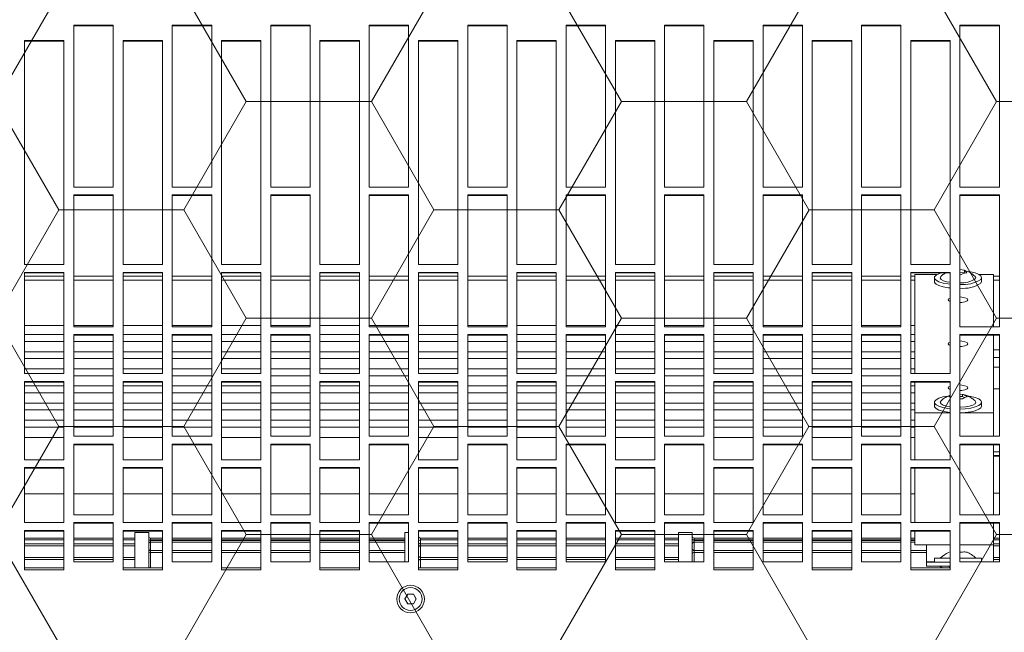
# Model space of a CAD drawing. Header units: millimetres. Extents: x 7483 to 13091, y 8111 to 13871.
# Tile 231 of 256: x 10522 to 10547, y 9270 to 9285. Entities that reach past the tile are written whole.
import ezdxf

# ---------------------------------------------------------------- set-up
doc = ezdxf.new("R2010")
doc.units = ezdxf.units.MM
doc.layers.add('_A_WYCIERACZKA', color=7, linetype='Continuous', lineweight=5, true_color=0xa5a5a5)
doc.layers.add('wymiary', color=7, linetype='Continuous', lineweight=5, true_color=0xb2b2b2)
doc.layers.add('_A_ŚLUSARKA WYPEŁNIENIE', color=7, linetype='Continuous', true_color=0x4c4a44)

# ---------------------------------------------------------------- blocks, each defined once
blk = doc.blocks.new('fgdgdgdfg')
at = {"layer": '_A_ŚLUSARKA WYPEŁNIENIE', "lineweight": 9}
h = blk.add_hatch(dxfattribs=at)
h.set_pattern_fill('HONEY', color=0, angle=180)
h.set_pattern_definition([(180, (56132.2607, -3400.6895), (-4.7625, 2.74963064), [3.175, -6.35]), (60, (56132.2607, -3400.6895), (4.76249999, 2.74963066), [3.175, -6.35]), (120, (56132.2607, -3400.6895), (-1e-08, 5.49926131), [-6.35, 3.175])])
h.paths.add_polyline_path([(5818.229, 11642.933), (5818.229, 11484.933), (6001.229, 11484.933), (6001.229, 11642.933)])
blk = doc.blocks.new('A$C68926FC6')
at = {"color": 7, "linetype": 'Continuous'}
for p, q in [((-24.51, -206.59), (-24.51, -206.61)), ((-21.73, -205.39), (-22.45, -206.64)), ((-22.45, -206.59), (-21.73, -207.84)), ((-22.45, -206.64), (-21.73, -207.88)), ((-19.56, -206.64), (-20.28, -205.39)), ((-20.28, -207.84), (-19.56, -206.59)), ((-20.28, -207.88), (-19.56, -206.64)), ((-17.51, -206.61), (-17.51, -206.59)), ((-21.73, -207.88), (-21.73, -207.84)), ((-21.73, -207.84), (-20.28, -207.84)), ((-20.28, -207.88), (-20.28, -207.84)), ((-148.01, -214.02), (-158.01, -214.02)), ((-158.01, -214.02), (-158.01, -224.03)), ((-148.01, -214.5), (-158.01, -214.5)), ((-157.99, -214.5), (-157.7, -215)), ((-155.39, -215), (-155.96, -214.5)), ((-148.01, -224.03), (-148.01, -214.02)), ((-123.01, -214.02), (-133.01, -214.02)), ((-133.01, -214.02), (-133.01, -224.03)), ((-123.01, -214.5), (-133.01, -214.5)), ((-123.01, -224.03), (-123.01, -214.02)), ((-98.01, -214.02), (-108.01, -214.02)), ((-108.01, -214.02), (-108.01, -224.03)), ((-98.01, -214.5), (-108.01, -214.5)), ((-98.01, -224.03), (-98.01, -214.02)), ((-73.01, -214.02), (-83.01, -214.02)), ((-83.01, -214.02), (-83.01, -224.03)), ((-73.01, -214.5), (-83.01, -214.5)), ((-73.01, -224.03), (-73.01, -214.02)), ((-48.01, -214.02), (-58.01, -214.02)), ((-58.01, -214.02), (-58.01, -224.03)), ((-48.01, -214.5), (-58.01, -214.5)), ((-48.01, -224.03), (-48.01, -214.02)), ((-23.01, -214.02), (-33.01, -214.02)), ((-33.01, -214.02), (-33.01, -224.03)), ((-23.01, -214.5), (-33.01, -214.5)), ((-23.01, -224.03), (-23.01, -214.02)), ((1.99, -214.02), (-8.01, -214.02)), ((-8.01, -214.02), (-8.01, -224.03)), ((1.99, -214.5), (-8.01, -214.5)), ((1.99, -224.03), (1.99, -214.02)), ((26.99, -214.02), (16.99, -214.02)), ((16.99, -214.02), (16.99, -224.03)), ((26.99, -214.5), (16.99, -214.5)), ((26.99, -224.03), (26.99, -214.02)), ((51.99, -214.02), (41.99, -214.02)), ((41.99, -214.02), (41.99, -224.03)), ((51.99, -214.5), (41.99, -214.5)), ((45.49, -223.5), (45.49, -214.5)), ((48.99, -223.5), (48.99, -214.5)), ((51.99, -224.03), (51.99, -214.02)), ((76.99, -214.02), (66.99, -214.02)), ((66.99, -214.02), (66.99, -224.03)), ((76.99, -214.5), (66.99, -214.5)), ((76.99, -224.03), (76.99, -214.02)), ((-170.51, -216.03), (-170.51, -226.03)), ((-160.51, -216.03), (-170.51, -216.03)), ((-170.51, -217.17), (-169.01, -217.17)), ((-169.01, -220.41), (-169.01, -216.06)), ((-166.01, -216.03), (-166.01, -217)), ((-162.3, -217), (-166.01, -217)), ((-160.51, -217), (-162.3, -217)), ((-160.51, -226.03), (-160.51, -216.03)), ((-158.01, -215), (-152.01, -215)), ((-158.01, -216), (-152.01, -216)), ((-154.01, -217), (-158.01, -217)), ((-154.01, -217), (-154.01, -216)), ((-152.01, -215), (-152.01, -216)), ((-152.01, -216.06), (-152.01, -216)), ((-152.01, -220.41), (-152.01, -216.06)), ((-145.51, -216.03), (-145.51, -226.03)), ((-135.51, -216.03), (-145.51, -216.03)), ((-135.51, -226.03), (-135.51, -216.03)), ((-120.51, -216.03), (-120.51, -226.03)), ((-110.51, -216.03), (-120.51, -216.03)), ((-110.51, -226.03), (-110.51, -216.03)), ((-95.51, -216.03), (-95.51, -226.03)), ((-85.51, -216.03), (-95.51, -216.03)), ((-92.51, -223.5), (-92.51, -216.03)), ((-89.01, -223.5), (-89.01, -216.03)), ((-89.01, -217.17), (-85.51, -217.17)), ((-85.51, -226.03), (-85.51, -216.03)), ((-83.01, -217.17), (-73.01, -217.17)), ((-70.51, -216.03), (-70.51, -226.03)), ((-60.51, -216.03), (-70.51, -216.03)), ((-70.51, -217.17), (-60.51, -217.17)), ((-60.51, -226.03), (-60.51, -216.03)), ((-58.01, -217.17), (-48.01, -217.17)), ((-45.51, -216.03), (-45.51, -226.03)), ((-35.51, -216.03), (-45.51, -216.03)), ((-45.51, -217.17), (-35.51, -217.17)), ((-35.51, -226.03), (-35.51, -216.03)), ((-33.01, -217.17), (-23.51, -217.17)), ((-20.51, -216.03), (-20.51, -226.03)), ((-10.51, -216.03), (-20.51, -216.03)), ((-19.51, -223.5), (-19.51, -216.03)), ((-10.51, -226.03), (-10.51, -216.03)), ((4.49, -216.03), (4.49, -226.03)), ((14.49, -216.03), (4.49, -216.03)), ((14.49, -226.03), (14.49, -216.03)), ((29.49, -216.03), (29.49, -226.03)), ((39.49, -216.03), (29.49, -216.03)), ((39.49, -226.03), (39.49, -216.03)), ((48.99, -217.17), (51.99, -217.17)), ((54.49, -216.03), (54.49, -226.03)), ((64.49, -216.03), (54.49, -216.03)), ((54.49, -217.17), (64.49, -217.17)), ((64.49, -226.03), (64.49, -216.03)), ((66.99, -217.17), (76.99, -217.17)), ((-162.3, -218.48), (-162.03, -218.55)), ((-160.51, -218.54), (-160.89, -218.48)), ((-152.01, -218.94), (-148.01, -218.94)), ((-145.51, -218.94), (-135.51, -218.94)), ((-133.01, -218.94), (-123.01, -218.94)), ((-120.51, -218.94), (-110.51, -218.94)), ((-108.01, -218.94), (-98.01, -218.94)), ((-95.51, -218.94), (-93.01, -218.94)), ((-19.51, -218.94), (-10.51, -218.94)), ((-8.01, -218.94), (1.99, -218.94)), ((4.49, -218.94), (14.49, -218.94)), ((16.99, -218.94), (26.99, -218.94)), ((29.49, -218.94), (39.49, -218.94)), ((41.99, -218.94), (44.99, -218.94)), ((-170.51, -220.62), (-169.01, -220.62)), ((-170.51, -222.1), (-169.01, -222.1)), ((-160.51, -220.41), (-169.01, -220.41)), ((-169.01, -225.88), (-169.01, -220.41)), ((-149.01, -220.41), (-158.01, -220.41)), ((-149.01, -223.88), (-149.01, -220.41)), ((-149.01, -221.52), (-148.01, -221.52)), ((-149.01, -222.11), (-148.01, -222.11)), ((-145.51, -221.52), (-135.51, -221.52)), ((-145.51, -222.11), (-135.51, -222.11)), ((-133.01, -221.52), (-123.01, -221.52)), ((-133.01, -222.11), (-123.01, -222.11)), ((-120.51, -221.52), (-110.51, -221.52)), ((-120.51, -222.11), (-110.51, -222.11)), ((-108.01, -221.52), (-98.01, -221.52)), ((-108.01, -222.11), (-98.01, -222.11)), ((-95.51, -221.52), (-93.01, -221.52)), ((-95.51, -222.11), (-93.01, -222.11)), ((-89.01, -220.62), (-85.51, -220.62)), ((-89.01, -222.1), (-85.51, -222.1)), ((-83.01, -220.62), (-73.01, -220.62)), ((-83.01, -222.1), (-73.01, -222.1)), ((-70.51, -220.62), (-60.51, -220.62)), ((-70.51, -222.1), (-60.51, -222.1)), ((-58.01, -220.62), (-48.01, -220.62)), ((-58.01, -222.1), (-48.01, -222.1)), ((-45.51, -220.62), (-35.51, -220.62)), ((-45.51, -222.1), (-35.51, -222.1)), ((-33.01, -220.62), (-23.51, -220.62)), ((-33.01, -222.1), (-23.51, -222.1)), ((-19.51, -221.52), (-10.51, -221.52)), ((-19.51, -222.11), (-10.51, -222.11)), ((-8.01, -221.52), (1.99, -221.52)), ((-8.01, -222.11), (1.99, -222.11)), ((4.49, -221.52), (14.49, -221.52)), ((4.49, -222.11), (14.49, -222.11)), ((16.99, -221.52), (26.99, -221.52)), ((16.99, -222.11), (26.99, -222.11)), ((29.49, -221.52), (39.49, -221.52)), ((29.49, -222.11), (39.49, -222.11)), ((41.99, -221.52), (44.99, -221.52)), ((41.99, -222.11), (44.99, -222.11)), ((48.99, -220.62), (51.99, -220.62)), ((48.99, -222.1), (51.99, -222.1)), ((54.49, -220.62), (64.49, -220.62)), ((54.49, -222.1), (64.49, -222.1)), ((66.99, -220.62), (76.99, -220.62)), ((66.99, -222.1), (76.99, -222.1)), ((-158.01, -223.88), (-148.01, -223.88)), ((-158.01, -224.03), (-148.01, -224.03)), ((-133.01, -223.88), (-123.01, -223.88)), ((-133.01, -224.03), (-123.01, -224.03)), ((-108.01, -223.88), (-98.01, -223.88)), ((-108.01, -224.03), (-98.01, -224.03)), ((-92.51, -223.5), (-89.01, -223.5)), ((-83.01, -223.88), (-73.01, -223.88)), ((-83.01, -224.03), (-73.01, -224.03)), ((-58.01, -223.88), (-48.01, -223.88)), ((-58.01, -224.03), (-48.01, -224.03)), ((-33.01, -223.88), (-23.01, -223.88)), ((-33.01, -224.03), (-23.01, -224.03)), ((-20.51, -223.5), (-19.51, -223.5)), ((-8.01, -223.88), (1.99, -223.88)), ((-8.01, -224.03), (1.99, -224.03)), ((16.99, -223.88), (26.99, -223.88)), ((16.99, -224.03), (26.99, -224.03)), ((41.99, -223.88), (51.99, -223.88)), ((41.99, -224.03), (51.99, -224.03)), ((45.49, -223.5), (48.99, -223.5)), ((66.99, -223.88), (76.99, -223.88)), ((66.99, -224.03), (76.99, -224.03)), ((-170.51, -225.88), (-160.51, -225.88)), ((-170.51, -226.03), (-160.51, -226.03)), ((-148.01, -226.03), (-158.01, -226.03)), ((-158.01, -226.03), (-158.01, -240)), ((-149.01, -239.85), (-149.01, -226.03)), ((-148.01, -240), (-148.01, -226.03)), ((-145.51, -225.88), (-135.51, -225.88)), ((-145.51, -226.03), (-135.51, -226.03)), ((-123.01, -226.03), (-133.01, -226.03)), ((-133.01, -226.03), (-133.01, -240)), ((-123.01, -240), (-123.01, -226.03)), ((-120.51, -225.88), (-110.51, -225.88)), ((-120.51, -226.03), (-110.51, -226.03)), ((-98.01, -226.03), (-108.01, -226.03)), ((-108.01, -226.03), (-108.01, -240)), ((-98.01, -240), (-98.01, -226.03)), ((-95.51, -225.88), (-85.51, -225.88)), ((-95.51, -226.03), (-85.51, -226.03)), ((-73.01, -226.03), (-83.01, -226.03)), ((-83.01, -226.03), (-83.01, -240)), ((-73.01, -240), (-73.01, -226.03)), ((-70.51, -225.88), (-60.51, -225.88)), ((-70.51, -226.03), (-60.51, -226.03)), ((-48.01, -226.03), (-58.01, -226.03)), ((-58.01, -226.03), (-58.01, -240)), ((-48.01, -240), (-48.01, -226.03)), ((-45.51, -225.88), (-35.51, -225.88)), ((-45.51, -226.03), (-35.51, -226.03)), ((-23.01, -226.03), (-33.01, -226.03)), ((-33.01, -226.03), (-33.01, -240)), ((-23.01, -240), (-23.01, -226.03)), ((-20.51, -225.88), (-10.51, -225.88)), ((-20.51, -226.03), (-10.51, -226.03)), ((1.99, -226.03), (-8.01, -226.03)), ((-8.01, -226.03), (-8.01, -240)), ((1.99, -240), (1.99, -226.03)), ((4.49, -225.88), (14.49, -225.88)), ((4.49, -226.03), (14.49, -226.03)), ((26.99, -226.03), (16.99, -226.03)), ((16.99, -226.03), (16.99, -240)), ((26.99, -240), (26.99, -226.03)), ((29.49, -225.88), (39.49, -225.88)), ((29.49, -226.03), (39.49, -226.03)), ((51.99, -226.03), (41.99, -226.03)), ((41.99, -226.03), (41.99, -240)), ((51.99, -240), (51.99, -226.03)), ((54.49, -225.88), (64.49, -225.88)), ((54.49, -226.03), (64.49, -226.03)), ((76.99, -226.03), (66.99, -226.03)), ((66.99, -226.03), (66.99, -240)), ((76.99, -240), (76.99, -226.03)), ((-170.51, -228.03), (-170.51, -245.97)), ((-160.51, -228.03), (-170.51, -228.03)), ((-169.01, -245.82), (-169.01, -228.03)), ((-160.51, -245.97), (-160.51, -228.03)), ((-145.51, -228.03), (-145.51, -245.97)), ((-135.51, -228.03), (-145.51, -228.03)), ((-135.51, -245.97), (-135.51, -228.03)), ((-120.51, -228.03), (-120.51, -245.97)), ((-110.51, -228.03), (-120.51, -228.03)), ((-110.51, -245.97), (-110.51, -228.03)), ((-95.51, -228.03), (-95.51, -245.97)), ((-85.51, -228.03), (-95.51, -228.03)), ((-85.51, -245.97), (-85.51, -228.03)), ((-70.51, -228.03), (-70.51, -245.97)), ((-60.51, -228.03), (-70.51, -228.03)), ((-60.51, -245.97), (-60.51, -228.03)), ((-45.51, -228.03), (-45.51, -245.97)), ((-35.51, -228.03), (-45.51, -228.03)), ((-35.51, -245.97), (-35.51, -228.03)), ((-20.51, -228.03), (-20.51, -245.97)), ((-10.51, -228.03), (-20.51, -228.03)), ((-10.51, -245.97), (-10.51, -228.03)), ((4.49, -228.03), (4.49, -245.97)), ((14.49, -228.03), (4.49, -228.03)), ((14.49, -245.97), (14.49, -228.03)), ((29.49, -228.03), (29.49, -245.97)), ((39.49, -228.03), (29.49, -228.03)), ((39.49, -245.97), (39.49, -228.03)), ((54.49, -228.03), (54.49, -245.97)), ((64.49, -228.03), (54.49, -228.03)), ((64.49, -245.97), (64.49, -228.03)), ((-170.51, -233.47), (-169.01, -233.47)), ((-148.01, -233.31), (-149.01, -233.31)), ((-135.51, -233.31), (-145.51, -233.31)), ((-123.01, -233.31), (-133.01, -233.31)), ((-110.51, -233.31), (-120.51, -233.31)), ((-98.01, -233.31), (-108.01, -233.31)), ((-85.51, -233.31), (-95.51, -233.31)), ((-73.01, -233.31), (-83.01, -233.31)), ((-60.51, -233.31), (-70.51, -233.31)), ((-48.01, -233.31), (-58.01, -233.31)), ((-35.51, -233.31), (-45.51, -233.31)), ((-23.01, -233.31), (-33.01, -233.31)), ((-10.51, -233.31), (-20.51, -233.31)), ((1.99, -233.31), (-8.01, -233.31)), ((14.49, -233.31), (4.49, -233.31)), ((26.99, -233.31), (16.99, -233.31)), ((39.49, -233.31), (29.49, -233.31)), ((51.99, -233.31), (41.99, -233.31)), ((64.49, -233.31), (54.49, -233.31)), ((76.99, -233.31), (66.99, -233.31)), ((-158.01, -239.85), (-148.01, -239.85)), ((-158.01, -240), (-148.01, -240)), ((-133.01, -239.85), (-123.01, -239.85)), ((-133.01, -240), (-123.01, -240)), ((-108.01, -239.85), (-98.01, -239.85)), ((-108.01, -240), (-98.01, -240)), ((-83.01, -239.85), (-73.01, -239.85)), ((-83.01, -240), (-73.01, -240)), ((-58.01, -239.85), (-48.01, -239.85)), ((-58.01, -240), (-48.01, -240)), ((-33.01, -239.85), (-23.01, -239.85)), ((-33.01, -240), (-23.01, -240)), ((-8.01, -239.85), (1.99, -239.85)), ((-8.01, -240), (1.99, -240)), ((16.99, -239.85), (26.99, -239.85)), ((16.99, -240), (26.99, -240)), ((41.99, -239.85), (51.99, -239.85)), ((41.99, -240), (51.99, -240)), ((66.99, -239.85), (76.99, -239.85)), ((66.99, -240), (76.99, -240)), ((-148.01, -241.99), (-158.01, -241.99)), ((-158.01, -241.99), (-158.01, -261.87)), ((-149.01, -253.9), (-149.01, -241.99)), ((-148.01, -261.87), (-148.01, -241.99)), ((-123.01, -241.99), (-133.01, -241.99)), ((-133.01, -241.99), (-133.01, -261.87)), ((-123.01, -261.87), (-123.01, -241.99)), ((-98.01, -241.99), (-108.01, -241.99)), ((-108.01, -241.99), (-108.01, -261.87)), ((-98.01, -261.87), (-98.01, -241.99)), ((-73.01, -241.99), (-83.01, -241.99)), ((-83.01, -241.99), (-83.01, -261.87)), ((-73.01, -261.87), (-73.01, -241.99)), ((-48.01, -241.99), (-58.01, -241.99)), ((-58.01, -241.99), (-58.01, -261.87)), ((-48.01, -261.87), (-48.01, -241.99)), ((-23.01, -241.99), (-33.01, -241.99)), ((-33.01, -241.99), (-33.01, -261.87)), ((-23.01, -261.87), (-23.01, -241.99)), ((1.99, -241.99), (-8.01, -241.99)), ((-8.01, -241.99), (-8.01, -261.87)), ((1.99, -261.87), (1.99, -241.99)), ((26.99, -241.99), (16.99, -241.99)), ((16.99, -241.99), (16.99, -261.87)), ((26.99, -261.87), (26.99, -241.99)), ((51.99, -241.99), (41.99, -241.99)), ((41.99, -241.99), (41.99, -261.87)), ((51.99, -261.87), (51.99, -241.99)), ((76.99, -241.99), (66.99, -241.99)), ((66.99, -241.99), (66.99, -261.87)), ((76.99, -261.87), (76.99, -241.99)), ((-170.51, -244), (-169.01, -244)), ((-170.51, -245.82), (-160.51, -245.82)), ((-170.51, -245.97), (-160.51, -245.97)), ((-145.51, -245.82), (-135.51, -245.82)), ((-145.51, -245.97), (-135.51, -245.97)), ((-120.51, -245.82), (-110.51, -245.82)), ((-120.51, -245.97), (-110.51, -245.97)), ((-95.51, -245.82), (-85.51, -245.82)), ((-95.51, -245.97), (-85.51, -245.97)), ((-70.51, -245.82), (-60.51, -245.82)), ((-70.51, -245.97), (-60.51, -245.97)), ((-45.51, -245.82), (-35.51, -245.82)), ((-45.51, -245.97), (-35.51, -245.97)), ((-20.51, -245.82), (-10.51, -245.82)), ((-20.51, -245.97), (-10.51, -245.97)), ((4.49, -245.82), (14.49, -245.82)), ((4.49, -245.97), (14.49, -245.97)), ((29.49, -245.82), (39.49, -245.82)), ((29.49, -245.97), (39.49, -245.97)), ((54.49, -245.82), (64.49, -245.82)), ((54.49, -245.97), (64.49, -245.97)), ((-170.51, -247.96), (-170.51, -273.77)), ((-160.51, -247.96), (-170.51, -247.96)), ((-169.01, -253.9), (-169.01, -247.96)), ((-160.51, -273.77), (-160.51, -247.96)), ((-148.01, -247.67), (-149.01, -247.67)), ((-145.51, -247.96), (-145.51, -273.77)), ((-135.51, -247.96), (-145.51, -247.96)), ((-135.51, -273.77), (-135.51, -247.96)), ((-123.01, -247.67), (-133.01, -247.67)), ((-120.51, -247.96), (-120.51, -273.77)), ((-110.51, -247.96), (-120.51, -247.96)), ((-110.51, -273.77), (-110.51, -247.96)), ((-98.01, -247.67), (-108.01, -247.67)), ((-95.51, -247.96), (-95.51, -273.77)), ((-85.51, -247.96), (-95.51, -247.96)), ((-85.51, -273.77), (-85.51, -247.96)), ((-73.01, -247.67), (-83.01, -247.67)), ((-70.51, -247.96), (-70.51, -273.77)), ((-60.51, -247.96), (-70.51, -247.96)), ((-60.51, -273.77), (-60.51, -247.96)), ((-48.01, -247.67), (-58.01, -247.67)), ((-45.51, -247.96), (-45.51, -273.77)), ((-35.51, -247.96), (-45.51, -247.96)), ((-35.51, -273.77), (-35.51, -247.96)), ((-23.01, -247.67), (-33.01, -247.67)), ((-20.51, -247.96), (-20.51, -273.77)), ((-10.51, -247.96), (-20.51, -247.96)), ((-10.51, -273.77), (-10.51, -247.96)), ((1.99, -247.67), (-8.01, -247.67)), ((4.49, -247.96), (4.49, -273.77)), ((14.49, -247.96), (4.49, -247.96)), ((14.49, -273.77), (14.49, -247.96)), ((26.99, -247.67), (16.99, -247.67)), ((29.49, -247.96), (29.49, -273.77)), ((39.49, -247.96), (29.49, -247.96)), ((39.49, -273.77), (39.49, -247.96)), ((51.99, -247.67), (41.99, -247.67)), ((54.49, -247.96), (54.49, -273.77)), ((64.49, -247.96), (54.49, -247.96)), ((64.49, -273.77), (64.49, -247.96)), ((76.99, -247.67), (66.99, -247.67)), ((-148.01, -250.28), (-149.01, -250.28)), ((-149.01, -252.02), (-148.01, -252.02)), ((-135.51, -250.28), (-145.51, -250.28)), ((-145.51, -252.02), (-135.51, -252.02)), ((-123.01, -250.28), (-133.01, -250.28)), ((-133.01, -252.02), (-123.01, -252.02)), ((-110.51, -250.28), (-120.51, -250.28)), ((-120.51, -252.02), (-110.51, -252.02)), ((-98.01, -250.28), (-108.01, -250.28)), ((-108.01, -252.02), (-98.01, -252.02)), ((-85.51, -250.28), (-95.51, -250.28)), ((-95.51, -252.02), (-85.51, -252.02)), ((-73.01, -250.28), (-83.01, -250.28)), ((-83.01, -252.02), (-73.01, -252.02)), ((-60.51, -250.28), (-70.51, -250.28)), ((-70.51, -252.02), (-60.51, -252.02)), ((-48.01, -250.28), (-58.01, -250.28)), ((-58.01, -252.02), (-48.01, -252.02)), ((-35.51, -250.28), (-45.51, -250.28)), ((-45.51, -252.02), (-35.51, -252.02)), ((-23.01, -250.28), (-33.01, -250.28)), ((-33.01, -252.02), (-23.01, -252.02)), ((-10.51, -250.28), (-20.51, -250.28)), ((-20.51, -252.02), (-10.51, -252.02)), ((1.99, -250.28), (-8.01, -250.28)), ((-8.01, -252.02), (1.99, -252.02)), ((14.49, -250.28), (4.49, -250.28)), ((4.49, -252.02), (14.49, -252.02)), ((26.99, -250.28), (16.99, -250.28)), ((16.99, -252.02), (26.99, -252.02)), ((39.49, -250.28), (29.49, -250.28)), ((29.49, -252.02), (39.49, -252.02)), ((51.99, -250.28), (41.99, -250.28)), ((41.99, -252.02), (51.99, -252.02)), ((64.49, -250.28), (54.49, -250.28)), ((54.49, -252.02), (64.49, -252.02)), ((76.99, -250.28), (66.99, -250.28)), ((66.99, -252.02), (76.99, -252.02)), ((-160.51, -253.9), (-169.01, -253.9)), ((-169.01, -253.9), (-169.01, -273.62)), ((-149.01, -253.9), (-158.01, -253.9)), ((-149.01, -261.73), (-149.01, -253.9)), ((-148.01, -254.63), (-149.01, -254.63)), ((-135.51, -254.63), (-145.51, -254.63)), ((-123.01, -254.63), (-133.01, -254.63)), ((-110.51, -254.63), (-120.51, -254.63)), ((-98.01, -254.63), (-108.01, -254.63)), ((-85.51, -254.63), (-95.51, -254.63)), ((-73.01, -254.63), (-83.01, -254.63)), ((-60.51, -254.63), (-70.51, -254.63)), ((-48.01, -254.63), (-58.01, -254.63)), ((-35.51, -254.63), (-45.51, -254.63)), ((-23.01, -254.63), (-33.01, -254.63)), ((-10.51, -254.63), (-20.51, -254.63)), ((1.99, -254.63), (-8.01, -254.63)), ((14.49, -254.63), (4.49, -254.63)), ((26.99, -254.63), (16.99, -254.63)), ((39.49, -254.63), (29.49, -254.63)), ((51.99, -254.63), (41.99, -254.63)), ((64.49, -254.63), (54.49, -254.63)), ((76.99, -254.63), (66.99, -254.63)), ((-166.01, -255.64), (-166.01, -256.6)), ((-160.51, -257.5), (-161.16, -257.43)), ((-154.01, -256.6), (-154.01, -255.64)), ((-149.01, -256.37), (-148.01, -256.37)), ((-145.51, -256.37), (-135.51, -256.37)), ((-133.01, -256.37), (-123.01, -256.37)), ((-120.51, -256.37), (-110.51, -256.37)), ((-108.01, -256.37), (-98.01, -256.37)), ((-95.51, -256.37), (-85.51, -256.37)), ((-83.01, -256.37), (-73.01, -256.37)), ((-70.51, -256.37), (-60.51, -256.37)), ((-58.01, -256.37), (-48.01, -256.37)), ((-45.51, -256.37), (-35.51, -256.37)), ((-33.01, -256.37), (-23.01, -256.37)), ((-20.51, -256.37), (-10.51, -256.37)), ((-8.01, -256.37), (1.99, -256.37)), ((4.49, -256.37), (14.49, -256.37)), ((16.99, -256.37), (26.99, -256.37)), ((29.49, -256.37), (39.49, -256.37)), ((41.99, -256.37), (51.99, -256.37)), ((54.49, -256.37), (64.49, -256.37)), ((66.99, -256.37), (76.99, -256.37)), ((-169.01, -259.98), (-170.51, -259.98)), ((-169.01, -259.99), (-170.51, -259.99)), ((-161.73, -257.76), (-161.16, -258.04)), ((-161.16, -258.04), (-160.51, -258.04)), ((-161.16, -258.59), (-161.16, -258.04)), ((-161.16, -258.59), (-160.51, -258.66)), ((-148.01, -258.99), (-149.01, -258.99)), ((-135.51, -258.99), (-145.51, -258.99)), ((-123.01, -258.99), (-133.01, -258.99)), ((-110.51, -258.99), (-120.51, -258.99)), ((-98.01, -258.99), (-108.01, -258.99)), ((-85.51, -258.99), (-95.51, -258.99)), ((-73.01, -258.99), (-83.01, -258.99)), ((-60.51, -258.99), (-70.51, -258.99)), ((-48.01, -258.99), (-58.01, -258.99)), ((-35.51, -258.99), (-45.51, -258.99)), ((-23.01, -258.99), (-33.01, -258.99)), ((-10.51, -258.99), (-20.51, -258.99)), ((1.99, -258.99), (-8.01, -258.99)), ((14.49, -258.99), (4.49, -258.99)), ((26.99, -258.99), (16.99, -258.99)), ((39.49, -258.99), (29.49, -258.99)), ((51.99, -258.99), (41.99, -258.99)), ((64.49, -258.99), (54.49, -258.99)), ((76.99, -258.99), (66.99, -258.99)), ((-158.01, -261.73), (-148.01, -261.73)), ((-158.01, -261.87), (-148.01, -261.87)), ((-149.01, -260.73), (-148.01, -260.73)), ((-145.51, -260.73), (-135.51, -260.73)), ((-133.01, -260.73), (-123.01, -260.73)), ((-133.01, -261.73), (-123.01, -261.73)), ((-133.01, -261.87), (-123.01, -261.87)), ((-120.51, -260.73), (-110.51, -260.73)), ((-108.01, -260.73), (-98.01, -260.73)), ((-108.01, -261.73), (-98.01, -261.73)), ((-108.01, -261.87), (-98.01, -261.87)), ((-95.51, -260.73), (-85.51, -260.73)), ((-83.01, -260.73), (-73.01, -260.73)), ((-83.01, -261.73), (-73.01, -261.73)), ((-83.01, -261.87), (-73.01, -261.87)), ((-70.51, -260.73), (-60.51, -260.73)), ((-58.01, -260.73), (-48.01, -260.73)), ((-58.01, -261.73), (-48.01, -261.73)), ((-58.01, -261.87), (-48.01, -261.87)), ((-45.51, -260.73), (-35.51, -260.73)), ((-33.01, -260.73), (-23.01, -260.73)), ((-33.01, -261.73), (-23.01, -261.73)), ((-33.01, -261.87), (-23.01, -261.87)), ((-20.51, -260.73), (-10.51, -260.73)), ((-8.01, -260.73), (1.99, -260.73)), ((-8.01, -261.73), (1.99, -261.73)), ((-8.01, -261.87), (1.99, -261.87)), ((4.49, -260.73), (14.49, -260.73)), ((16.99, -260.73), (26.99, -260.73)), ((16.99, -261.73), (26.99, -261.73)), ((16.99, -261.87), (26.99, -261.87)), ((29.49, -260.73), (39.49, -260.73)), ((41.99, -260.73), (51.99, -260.73)), ((41.99, -261.73), (51.99, -261.73)), ((41.99, -261.87), (51.99, -261.87)), ((54.49, -260.73), (64.49, -260.73)), ((66.99, -260.73), (76.99, -260.73)), ((66.99, -261.73), (76.99, -261.73)), ((66.99, -261.87), (76.99, -261.87)), ((-148.01, -263.86), (-158.01, -263.86)), ((-158.01, -263.86), (-158.01, -289.58)), ((-149.01, -289.01), (-149.01, -263.86)), ((-148.01, -289.58), (-148.01, -263.86)), ((-135.51, -263.34), (-145.51, -263.34)), ((-123.01, -263.86), (-133.01, -263.86)), ((-133.01, -263.86), (-133.01, -289.58)), ((-123.01, -289.58), (-123.01, -263.86)), ((-110.51, -263.34), (-120.51, -263.34)), ((-98.01, -263.86), (-108.01, -263.86)), ((-108.01, -263.86), (-108.01, -289.58)), ((-98.01, -289.58), (-98.01, -263.86)), ((-85.51, -263.34), (-95.51, -263.34)), ((-73.01, -263.86), (-83.01, -263.86)), ((-83.01, -263.86), (-83.01, -289.58)), ((-73.01, -289.58), (-73.01, -263.86)), ((-60.51, -263.34), (-70.51, -263.34)), ((-48.01, -263.86), (-58.01, -263.86)), ((-58.01, -263.86), (-58.01, -289.58)), ((-48.01, -289.58), (-48.01, -263.86)), ((-35.51, -263.34), (-45.51, -263.34)), ((-23.01, -263.86), (-33.01, -263.86)), ((-33.01, -263.86), (-33.01, -289.58)), ((-23.01, -289.58), (-23.01, -263.86)), ((-10.51, -263.34), (-20.51, -263.34)), ((1.99, -263.86), (-8.01, -263.86)), ((-8.01, -263.86), (-8.01, -289.58)), ((1.99, -289.58), (1.99, -263.86)), ((14.49, -263.34), (4.49, -263.34)), ((26.99, -263.86), (16.99, -263.86)), ((16.99, -263.86), (16.99, -289.58)), ((26.99, -289.58), (26.99, -263.86)), ((39.49, -263.34), (29.49, -263.34)), ((51.99, -263.86), (41.99, -263.86)), ((41.99, -263.86), (41.99, -289.58)), ((51.99, -289.58), (51.99, -263.86)), ((64.49, -263.34), (54.49, -263.34)), ((76.99, -263.86), (66.99, -263.86)), ((66.99, -263.86), (66.99, -289.58)), ((76.99, -289.58), (76.99, -263.86)), ((-149.01, -265.08), (-148.01, -265.08)), ((-145.51, -265.08), (-135.51, -265.08)), ((-133.01, -265.08), (-123.01, -265.08)), ((-120.51, -265.08), (-110.51, -265.08)), ((-108.01, -265.08), (-98.01, -265.08)), ((-95.51, -265.08), (-85.51, -265.08)), ((-83.01, -265.08), (-73.01, -265.08)), ((-70.51, -265.08), (-60.51, -265.08)), ((-58.01, -265.08), (-48.01, -265.08)), ((-45.51, -265.08), (-35.51, -265.08)), ((-33.01, -265.08), (-23.01, -265.08)), ((-20.51, -265.08), (-10.51, -265.08)), ((-8.01, -265.08), (1.99, -265.08)), ((4.49, -265.08), (14.49, -265.08)), ((16.99, -265.08), (26.99, -265.08)), ((29.49, -265.08), (39.49, -265.08)), ((41.99, -265.08), (51.99, -265.08)), ((54.49, -265.08), (64.49, -265.08)), ((66.99, -265.08), (76.99, -265.08)), ((-170.51, -268), (-169.01, -268)), ((-148.01, -267.69), (-149.01, -267.69)), ((-149.01, -269.43), (-148.01, -269.43)), ((-135.51, -267.69), (-145.51, -267.69)), ((-145.51, -269.43), (-135.51, -269.43)), ((-123.01, -267.69), (-133.01, -267.69)), ((-133.01, -269.43), (-123.01, -269.43)), ((-110.51, -267.69), (-120.51, -267.69)), ((-120.51, -269.43), (-110.51, -269.43)), ((-98.01, -267.69), (-108.01, -267.69)), ((-108.01, -269.43), (-98.01, -269.43)), ((-85.51, -267.69), (-95.51, -267.69)), ((-95.51, -269.43), (-85.51, -269.43)), ((-73.01, -267.69), (-83.01, -267.69)), ((-83.01, -269.43), (-73.01, -269.43)), ((-60.51, -267.69), (-70.51, -267.69)), ((-70.51, -269.43), (-60.51, -269.43)), ((-48.01, -267.69), (-58.01, -267.69)), ((-58.01, -269.43), (-48.01, -269.43)), ((-35.51, -267.69), (-45.51, -267.69)), ((-45.51, -269.43), (-35.51, -269.43)), ((-23.01, -267.69), (-33.01, -267.69)), ((-33.01, -269.43), (-23.01, -269.43)), ((-10.51, -267.69), (-20.51, -267.69)), ((-20.51, -269.43), (-10.51, -269.43)), ((1.99, -267.69), (-8.01, -267.69)), ((-8.01, -269.43), (1.99, -269.43)), ((14.49, -267.69), (4.49, -267.69)), ((4.49, -269.43), (14.49, -269.43)), ((26.99, -267.69), (16.99, -267.69)), ((16.99, -269.43), (26.99, -269.43)), ((39.49, -267.69), (29.49, -267.69)), ((29.49, -269.43), (39.49, -269.43)), ((51.99, -267.69), (41.99, -267.69)), ((41.99, -269.43), (51.99, -269.43)), ((64.49, -267.69), (54.49, -267.69)), ((54.49, -269.43), (64.49, -269.43)), ((76.99, -267.69), (66.99, -267.69)), ((66.99, -269.43), (76.99, -269.43)), ((-148.01, -272.04), (-149.01, -272.04)), ((-135.51, -272.04), (-145.51, -272.04)), ((-123.01, -272.04), (-133.01, -272.04)), ((-110.51, -272.04), (-120.51, -272.04)), ((-98.01, -272.04), (-108.01, -272.04)), ((-85.51, -272.04), (-95.51, -272.04)), ((-73.01, -272.04), (-83.01, -272.04)), ((-60.51, -272.04), (-70.51, -272.04)), ((-48.01, -272.04), (-58.01, -272.04)), ((-35.51, -272.04), (-45.51, -272.04)), ((-23.01, -272.04), (-33.01, -272.04)), ((-10.51, -272.04), (-20.51, -272.04)), ((1.99, -272.04), (-8.01, -272.04)), ((14.49, -272.04), (4.49, -272.04)), ((26.99, -272.04), (16.99, -272.04)), ((39.49, -272.04), (29.49, -272.04)), ((51.99, -272.04), (41.99, -272.04)), ((64.49, -272.04), (54.49, -272.04)), ((76.99, -272.04), (66.99, -272.04)), ((-170.51, -273.62), (-160.51, -273.62)), ((-170.51, -273.77), (-160.51, -273.77)), ((-149.01, -273.79), (-148.01, -273.79)), ((-145.51, -273.62), (-135.51, -273.62)), ((-145.51, -273.77), (-135.51, -273.77)), ((-133.01, -273.79), (-123.01, -273.79)), ((-120.51, -273.62), (-110.51, -273.62)), ((-120.51, -273.77), (-110.51, -273.77)), ((-108.01, -273.79), (-98.01, -273.79)), ((-95.51, -273.62), (-85.51, -273.62)), ((-95.51, -273.77), (-85.51, -273.77)), ((-83.01, -273.79), (-73.01, -273.79)), ((-70.51, -273.62), (-60.51, -273.62)), ((-70.51, -273.77), (-60.51, -273.77)), ((-58.01, -273.79), (-48.01, -273.79)), ((-45.51, -273.62), (-35.51, -273.62)), ((-45.51, -273.77), (-35.51, -273.77)), ((-33.01, -273.79), (-23.01, -273.79)), ((-20.51, -273.62), (-10.51, -273.62)), ((-20.51, -273.77), (-10.51, -273.77)), ((-8.01, -273.79), (1.99, -273.79)), ((4.49, -273.62), (14.49, -273.62)), ((4.49, -273.77), (14.49, -273.77)), ((16.99, -273.79), (26.99, -273.79)), ((29.49, -273.62), (39.49, -273.62)), ((29.49, -273.77), (39.49, -273.77)), ((41.99, -273.79), (51.99, -273.79)), ((54.49, -273.62), (64.49, -273.62)), ((54.49, -273.77), (64.49, -273.77)), ((66.99, -273.79), (76.99, -273.79)), ((-170.51, -275.75), (-170.51, -309.28)), ((-160.51, -275.75), (-170.51, -275.75)), ((-169.01, -275.75), (-169.01, -289.01)), ((-160.51, -309.28), (-160.51, -275.75)), ((-148.01, -276.11), (-149.01, -276.11)), ((-145.51, -275.75), (-145.51, -309.28)), ((-135.51, -275.75), (-145.51, -275.75)), ((-135.51, -276.11), (-145.51, -276.11)), ((-135.51, -309.28), (-135.51, -275.75)), ((-123.01, -276.11), (-133.01, -276.11)), ((-120.51, -275.75), (-120.51, -309.28)), ((-110.51, -275.75), (-120.51, -275.75)), ((-110.51, -276.11), (-120.51, -276.11)), ((-110.51, -309.28), (-110.51, -275.75)), ((-98.01, -276.11), (-108.01, -276.11)), ((-95.51, -275.75), (-95.51, -309.28)), ((-85.51, -275.75), (-95.51, -275.75)), ((-85.51, -276.11), (-95.51, -276.11)), ((-85.51, -309.28), (-85.51, -275.75)), ((-73.01, -276.11), (-83.01, -276.11)), ((-70.51, -275.75), (-70.51, -309.28)), ((-60.51, -275.75), (-70.51, -275.75)), ((-60.51, -276.11), (-70.51, -276.11)), ((-60.51, -309.28), (-60.51, -275.75)), ((-48.01, -276.11), (-58.01, -276.11)), ((-45.51, -275.75), (-45.51, -309.28)), ((-35.51, -275.75), (-45.51, -275.75)), ((-35.51, -276.11), (-45.51, -276.11)), ((-35.51, -309.28), (-35.51, -275.75)), ((-23.01, -276.11), (-33.01, -276.11)), ((-20.51, -275.75), (-20.51, -309.28)), ((-10.51, -275.75), (-20.51, -275.75)), ((-10.51, -276.11), (-20.51, -276.11)), ((-10.51, -309.28), (-10.51, -275.75)), ((1.99, -276.11), (-8.01, -276.11)), ((4.49, -275.75), (4.49, -309.28)), ((14.49, -275.75), (4.49, -275.75)), ((14.49, -276.11), (4.49, -276.11)), ((14.49, -309.28), (14.49, -275.75)), ((26.99, -276.11), (16.99, -276.11)), ((29.49, -275.75), (29.49, -309.28)), ((39.49, -275.75), (29.49, -275.75)), ((39.49, -276.11), (29.49, -276.11)), ((39.49, -309.28), (39.49, -275.75)), ((51.99, -276.11), (41.99, -276.11)), ((54.49, -275.75), (54.49, -309.28)), ((64.49, -275.75), (54.49, -275.75)), ((64.49, -276.11), (54.49, -276.11)), ((64.49, -309.28), (64.49, -275.75)), ((76.99, -276.11), (66.99, -276.11)), ((-165.82, -286.85), (-166.01, -287.27)), ((-166.01, -287.27), (-166.01, -288.23)), ((-154.01, -288.23), (-154.01, -287.27)), ((-169.01, -289.01), (-165.36, -289.01)), ((-161.62, -289.57), (-160.51, -289.65)), ((-161.62, -290.12), (-161.62, -289.57)), ((-158.01, -289.43), (-148.01, -289.43)), ((-158.01, -289.58), (-148.01, -289.58)), ((-154.65, -289.01), (-149.01, -289.01)), ((-133.01, -289.43), (-123.01, -289.43)), ((-133.01, -289.58), (-123.01, -289.58)), ((-108.01, -289.43), (-98.01, -289.43)), ((-108.01, -289.58), (-98.01, -289.58)), ((-83.01, -289.43), (-73.01, -289.43)), ((-83.01, -289.58), (-73.01, -289.58)), ((-58.01, -289.43), (-48.01, -289.43)), ((-58.01, -289.58), (-48.01, -289.58)), ((-33.01, -289.43), (-23.01, -289.43)), ((-33.01, -289.58), (-23.01, -289.58)), ((-8.01, -289.43), (1.99, -289.43)), ((-8.01, -289.58), (1.99, -289.58)), ((16.99, -289.43), (26.99, -289.43)), ((16.99, -289.58), (26.99, -289.58)), ((41.99, -289.43), (51.99, -289.43)), ((41.99, -289.58), (51.99, -289.58)), ((66.99, -289.43), (76.99, -289.43)), ((66.99, -289.58), (76.99, -289.58)), ((-161.62, -290.12), (-160.51, -290.32)), ((-158.01, -291.55), (-158.01, -348.45)), ((-148.01, -291.55), (-158.01, -291.55)), ((-148.01, -348.45), (-148.01, -291.55)), ((-133.01, -291.55), (-133.01, -348.45)), ((-123.01, -291.55), (-133.01, -291.55)), ((-123.01, -348.45), (-123.01, -291.55)), ((-108.01, -291.55), (-108.01, -348.45)), ((-98.01, -291.55), (-108.01, -291.55)), ((-98.01, -348.45), (-98.01, -291.55)), ((-83.01, -291.55), (-83.01, -348.45)), ((-73.01, -291.55), (-83.01, -291.55)), ((-73.01, -348.45), (-73.01, -291.55)), ((-58.01, -291.55), (-58.01, -348.45)), ((-48.01, -291.55), (-58.01, -291.55)), ((-48.01, -348.45), (-48.01, -291.55)), ((-33.01, -291.55), (-33.01, -348.45)), ((-23.01, -291.55), (-33.01, -291.55)), ((-23.01, -348.45), (-23.01, -291.55)), ((-8.01, -291.55), (-8.01, -348.45)), ((1.99, -291.55), (-8.01, -291.55)), ((1.99, -348.45), (1.99, -291.55)), ((16.99, -291.55), (16.99, -348.45)), ((26.99, -291.55), (16.99, -291.55)), ((26.99, -348.45), (26.99, -291.55)), ((41.99, -291.55), (41.99, -348.45)), ((51.99, -291.55), (41.99, -291.55)), ((51.99, -348.45), (51.99, -291.55)), ((66.99, -291.55), (66.99, -348.45)), ((76.99, -291.55), (66.99, -291.55)), ((76.99, -348.45), (76.99, -291.55)), ((-170.51, -309.13), (-160.51, -309.13)), ((-170.51, -309.28), (-160.51, -309.28)), ((-145.51, -309.13), (-135.51, -309.13)), ((-145.51, -309.28), (-135.51, -309.28)), ((-120.51, -309.13), (-110.51, -309.13)), ((-120.51, -309.28), (-110.51, -309.28)), ((-95.51, -309.13), (-85.51, -309.13)), ((-95.51, -309.28), (-85.51, -309.28)), ((-70.51, -309.13), (-60.51, -309.13)), ((-70.51, -309.28), (-60.51, -309.28)), ((-45.51, -309.13), (-35.51, -309.13)), ((-45.51, -309.28), (-35.51, -309.28)), ((-20.51, -309.13), (-10.51, -309.13)), ((-20.51, -309.28), (-10.51, -309.28)), ((4.49, -309.13), (14.49, -309.13)), ((4.49, -309.28), (14.49, -309.28)), ((29.49, -309.13), (39.49, -309.13)), ((29.49, -309.28), (39.49, -309.28)), ((54.49, -309.13), (64.49, -309.13)), ((54.49, -309.28), (64.49, -309.28)), ((-170.51, -311.24), (-170.51, -352.35)), ((-160.51, -311.24), (-170.51, -311.24)), ((-160.51, -352.35), (-160.51, -311.24)), ((-145.51, -311.24), (-145.51, -352.35)), ((-135.51, -311.24), (-145.51, -311.24)), ((-135.51, -352.35), (-135.51, -311.24)), ((-120.51, -311.24), (-120.51, -352.35)), ((-110.51, -311.24), (-120.51, -311.24)), ((-110.51, -352.35), (-110.51, -311.24)), ((-95.51, -311.24), (-95.51, -352.35)), ((-85.51, -311.24), (-95.51, -311.24)), ((-85.51, -352.35), (-85.51, -311.24)), ((-70.51, -311.24), (-70.51, -352.35)), ((-60.51, -311.24), (-70.51, -311.24)), ((-60.51, -352.35), (-60.51, -311.24)), ((-45.51, -311.24), (-45.51, -352.35)), ((-35.51, -311.24), (-45.51, -311.24)), ((-35.51, -352.35), (-35.51, -311.24)), ((-20.51, -311.24), (-20.51, -352.35)), ((-10.51, -311.24), (-20.51, -311.24)), ((-10.51, -352.35), (-10.51, -311.24)), ((4.49, -311.24), (4.49, -352.35)), ((14.49, -311.24), (4.49, -311.24)), ((14.49, -352.35), (14.49, -311.24)), ((29.49, -311.24), (29.49, -352.35)), ((39.49, -311.24), (29.49, -311.24)), ((39.49, -352.35), (39.49, -311.24)), ((54.49, -311.24), (54.49, -352.35)), ((64.49, -311.24), (54.49, -311.24)), ((64.49, -352.35), (64.49, -311.24)), ((-158.01, -348.3), (-148.01, -348.3)), ((-158.01, -348.45), (-148.01, -348.45)), ((-133.01, -348.3), (-123.01, -348.3)), ((-133.01, -348.45), (-123.01, -348.45)), ((-108.01, -348.3), (-98.01, -348.3)), ((-108.01, -348.45), (-98.01, -348.45)), ((-83.01, -348.3), (-73.01, -348.3)), ((-83.01, -348.45), (-73.01, -348.45)), ((-58.01, -348.3), (-48.01, -348.3)), ((-58.01, -348.45), (-48.01, -348.45)), ((-33.01, -348.3), (-23.01, -348.3)), ((-33.01, -348.45), (-23.01, -348.45)), ((-8.01, -348.3), (1.99, -348.3)), ((-8.01, -348.45), (1.99, -348.45)), ((16.99, -348.3), (26.99, -348.3)), ((16.99, -348.45), (26.99, -348.45)), ((41.99, -348.3), (51.99, -348.3)), ((41.99, -348.45), (51.99, -348.45)), ((66.99, -348.3), (76.99, -348.3)), ((66.99, -348.45), (76.99, -348.45)), ((-170.51, -352.2), (-160.51, -352.2)), ((-170.51, -352.35), (-160.51, -352.35)), ((-145.51, -352.2), (-135.51, -352.2)), ((-145.51, -352.35), (-135.51, -352.35)), ((-120.51, -352.2), (-110.51, -352.2)), ((-120.51, -352.35), (-110.51, -352.35)), ((-95.51, -352.2), (-85.51, -352.2)), ((-95.51, -352.35), (-85.51, -352.35)), ((-70.51, -352.2), (-60.51, -352.2)), ((-70.51, -352.35), (-60.51, -352.35)), ((-45.51, -352.2), (-35.51, -352.2)), ((-45.51, -352.35), (-35.51, -352.35)), ((-20.51, -352.2), (-10.51, -352.2)), ((-20.51, -352.35), (-10.51, -352.35)), ((4.49, -352.2), (14.49, -352.2)), ((4.49, -352.35), (14.49, -352.35)), ((29.49, -352.2), (39.49, -352.2)), ((29.49, -352.35), (39.49, -352.35)), ((54.49, -352.2), (64.49, -352.2)), ((54.49, -352.35), (64.49, -352.35))]:
    blk.add_line(p, q, dxfattribs=at)
at = {"color": 8, "linetype": 'Continuous'}
for p, q in [((-23.51, -216.67), (-23.51, -214.5)), ((44.99, -218.45), (44.99, -214.45)), ((-170.51, -216.67), (-169.01, -216.67)), ((-154.01, -216.06), (-152.01, -216.06)), ((-93.01, -218.45), (-93.01, -216.03)), ((-89.01, -216.67), (-85.51, -216.67)), ((-83.01, -216.67), (-73.01, -216.67)), ((-70.51, -216.67), (-60.51, -216.67)), ((-58.01, -216.67), (-48.01, -216.67)), ((-45.51, -216.67), (-35.51, -216.67)), ((-33.01, -216.67), (-23.51, -216.67)), ((-23.51, -217.17), (-23.51, -216.67)), ((-23.51, -220.13), (-23.51, -217.17)), ((48.99, -216.67), (51.99, -216.67)), ((54.49, -216.67), (64.49, -216.67)), ((66.99, -216.67), (76.99, -216.67)), ((-152.01, -218.45), (-148.01, -218.45)), ((-145.51, -218.45), (-135.51, -218.45)), ((-133.01, -218.45), (-123.01, -218.45)), ((-120.51, -218.45), (-110.51, -218.45)), ((-108.01, -218.45), (-98.01, -218.45)), ((-95.51, -218.45), (-93.01, -218.45)), ((-93.01, -218.94), (-93.01, -218.45)), ((-93.01, -221.05), (-93.01, -218.94)), ((-19.51, -218.45), (-10.51, -218.45)), ((-8.01, -218.45), (1.99, -218.45)), ((4.49, -218.45), (14.49, -218.45)), ((16.99, -218.45), (26.99, -218.45)), ((29.49, -218.45), (39.49, -218.45)), ((41.99, -218.45), (44.99, -218.45)), ((44.99, -218.94), (44.99, -218.45)), ((44.99, -221.05), (44.99, -218.94)), ((-170.51, -220.13), (-169.01, -220.13)), ((-170.51, -221.63), (-169.01, -221.63)), ((-149.01, -221.05), (-148.01, -221.05)), ((-149.01, -221.65), (-148.01, -221.65)), ((-145.51, -221.05), (-135.51, -221.05)), ((-145.51, -221.65), (-135.51, -221.65)), ((-133.01, -221.05), (-123.01, -221.05)), ((-133.01, -221.65), (-123.01, -221.65)), ((-120.51, -221.05), (-110.51, -221.05)), ((-120.51, -221.65), (-110.51, -221.65)), ((-108.01, -221.05), (-98.01, -221.05)), ((-108.01, -221.65), (-98.01, -221.65)), ((-95.51, -221.05), (-93.01, -221.05)), ((-95.51, -221.65), (-93.01, -221.65)), ((-93.01, -221.52), (-93.01, -221.05)), ((-93.01, -221.65), (-93.01, -221.52)), ((-93.01, -222.11), (-93.01, -221.65)), ((-89.01, -220.13), (-85.51, -220.13)), ((-89.01, -221.63), (-85.51, -221.63)), ((-83.01, -220.13), (-73.01, -220.13)), ((-83.01, -221.63), (-73.01, -221.63)), ((-70.51, -220.13), (-60.51, -220.13)), ((-70.51, -221.63), (-60.51, -221.63)), ((-58.01, -220.13), (-48.01, -220.13)), ((-58.01, -221.63), (-48.01, -221.63)), ((-45.51, -220.13), (-35.51, -220.13)), ((-45.51, -221.63), (-35.51, -221.63)), ((-33.01, -220.13), (-23.51, -220.13)), ((-33.01, -221.63), (-23.51, -221.63)), ((-23.51, -220.62), (-23.51, -220.13)), ((-23.51, -221.63), (-23.51, -220.62)), ((-23.51, -222.1), (-23.51, -221.63)), ((-19.51, -221.05), (-10.51, -221.05)), ((-19.51, -221.65), (-10.51, -221.65)), ((-8.01, -221.05), (1.99, -221.05)), ((-8.01, -221.65), (1.99, -221.65)), ((4.49, -221.05), (14.49, -221.05)), ((4.49, -221.65), (14.49, -221.65)), ((16.99, -221.05), (26.99, -221.05)), ((16.99, -221.65), (26.99, -221.65)), ((29.49, -221.05), (39.49, -221.05)), ((29.49, -221.65), (39.49, -221.65)), ((41.99, -221.05), (44.99, -221.05)), ((41.99, -221.65), (44.99, -221.65)), ((44.99, -221.52), (44.99, -221.05)), ((44.99, -221.65), (44.99, -221.52)), ((44.99, -222.11), (44.99, -221.65)), ((48.99, -220.13), (51.99, -220.13)), ((48.99, -221.63), (51.99, -221.63)), ((54.49, -220.13), (64.49, -220.13)), ((54.49, -221.63), (64.49, -221.63)), ((66.99, -220.13), (76.99, -220.13)), ((66.99, -221.63), (76.99, -221.63)), ((-170.51, -242.92), (-169.01, -242.92)), ((-170.51, -243.08), (-169.01, -243.08)), ((-170.51, -259.98), (-169.01, -259.98)), ((-170.51, -265.5), (-169.01, -265.5)), ((-170.51, -269.91), (-169.01, -269.91)), ((-170.51, -287.65), (-169.01, -287.65)), ((-170.51, -288.59), (-169.01, -288.59)), ((-149.01, -287.65), (-148.01, -287.65)), ((-149.01, -288.59), (-148.01, -288.59)), ((-145.51, -287.65), (-135.51, -287.65)), ((-145.51, -288.59), (-135.51, -288.59)), ((-133.01, -287.65), (-123.01, -287.65)), ((-133.01, -288.59), (-123.01, -288.59)), ((-120.51, -287.65), (-110.51, -287.65)), ((-120.51, -288.59), (-110.51, -288.59)), ((-108.01, -287.65), (-98.01, -287.65)), ((-108.01, -288.59), (-98.01, -288.59)), ((-95.51, -287.65), (-85.51, -287.65)), ((-95.51, -288.59), (-85.51, -288.59)), ((-83.01, -287.65), (-73.01, -287.65)), ((-83.01, -288.59), (-73.01, -288.59)), ((-70.51, -287.65), (-60.51, -287.65)), ((-70.51, -288.59), (-60.51, -288.59)), ((-58.01, -287.65), (-48.01, -287.65)), ((-58.01, -288.59), (-48.01, -288.59)), ((-45.51, -287.65), (-35.51, -287.65)), ((-45.51, -288.59), (-35.51, -288.59)), ((-33.01, -287.65), (-23.01, -287.65)), ((-33.01, -288.59), (-23.01, -288.59)), ((-20.51, -287.65), (-10.51, -287.65)), ((-20.51, -288.59), (-10.51, -288.59)), ((-8.01, -287.65), (1.99, -287.65)), ((-8.01, -288.59), (1.99, -288.59)), ((4.49, -287.65), (14.49, -287.65)), ((4.49, -288.59), (14.49, -288.59)), ((16.99, -287.65), (26.99, -287.65)), ((16.99, -288.59), (26.99, -288.59)), ((29.49, -287.65), (39.49, -287.65)), ((29.49, -288.59), (39.49, -288.59)), ((41.99, -287.65), (51.99, -287.65)), ((41.99, -288.59), (51.99, -288.59)), ((54.49, -287.65), (64.49, -287.65)), ((54.49, -288.59), (64.49, -288.59)), ((66.99, -287.65), (76.99, -287.65)), ((66.99, -288.59), (76.99, -288.59))]:
    blk.add_line(p, q, dxfattribs=at)
at = {"color": 7, "linetype": 'Continuous'}
for points in [[(-160.52, -253.91), (-161.86, -253.99), (-163.22, -254.17), (-164.38, -254.45), (-165.26, -254.8), (-165.82, -255.21), (-166.01, -255.64)], [(-160.51, -254.87), (-161.86, -254.94), (-163.22, -255.13), (-164.38, -255.41), (-165.26, -255.76), (-165.82, -256.17), (-166.01, -256.6)], [(-154.01, -255.64), (-154.05, -255.43), (-154.43, -255), (-155.15, -254.62), (-156.18, -254.3), (-157.45, -254.07), (-158.01, -254)], [(-157.51, -258.18), (-157.45, -258.18), (-156.18, -257.94), (-155.15, -257.62), (-154.43, -257.24), (-154.05, -256.82), (-154.05, -256.38), (-154.43, -255.96), (-155.15, -255.58), (-156.18, -255.26), (-157.45, -255.02), (-158.01, -254.96)], [(-166.01, -256.6), (-165.82, -257.03), (-165.26, -257.44), (-164.38, -257.79), (-163.22, -258.07), (-162.51, -258.18)], [(-160.51, -255.3), (-160.65, -255.31), (-161.88, -255.41), (-162.95, -255.61), (-163.79, -255.89), (-164.32, -256.23), (-164.51, -256.6)], [(-164.51, -256.6), (-164.32, -256.97), (-164.29, -257)], [(-155.72, -256.99), (-155.69, -256.97), (-155.51, -256.6), (-155.69, -256.23), (-156.22, -255.89), (-157.06, -255.61), (-158.01, -255.43)], [(-160.51, -259.58), (-160.96, -259.62), (-161.77, -259.77), (-162.32, -260.01), (-162.51, -260.29), (-162.32, -260.56), (-161.77, -260.8), (-160.96, -260.96), (-160.51, -261)], [(-157.51, -260.29), (-157.7, -260.01), (-158.01, -259.85)], [(-158.01, -260.72), (-157.7, -260.56), (-157.51, -260.29)], [(-160.51, -270.75), (-160.96, -270.79), (-161.77, -270.94), (-162.32, -271.18), (-162.51, -271.46), (-162.32, -271.74), (-161.77, -271.97), (-160.96, -272.13), (-160.51, -272.17)], [(-157.51, -271.46), (-157.7, -271.18), (-158.01, -271.02)], [(-158.01, -271.89), (-157.7, -271.74), (-157.51, -271.46)], [(-160.51, -281.92), (-160.96, -281.96), (-161.77, -282.12), (-162.32, -282.35), (-162.51, -282.63), (-162.32, -282.91), (-161.77, -283.14), (-160.96, -283.3), (-160.51, -283.34)], [(-157.51, -282.63), (-157.7, -282.35), (-158.01, -282.19)], [(-158.01, -283.07), (-157.7, -282.91), (-157.51, -282.63)], [(-154.01, -287.27), (-154.06, -287.05), (-154.43, -286.63), (-155.16, -286.24), (-156.2, -285.93), (-157.47, -285.7), (-158.01, -285.63)], [(-155.67, -289.43), (-155.14, -289.25), (-154.42, -288.87), (-154.05, -288.44), (-154.06, -288.01), (-154.43, -287.58), (-155.16, -287.2), (-156.2, -286.88), (-157.47, -286.65), (-158.01, -286.59)], [(-155.72, -288.63), (-155.64, -288.55), (-155.51, -288.18), (-155.74, -287.82), (-156.31, -287.48), (-157.19, -287.21), (-158.01, -287.06)], [(-165.82, -287.8), (-166.01, -288.24), (-165.81, -288.67), (-165.26, -289.07), (-164.37, -289.43), (-163.21, -289.7), (-162.62, -289.8)], [(-164.37, -287.91), (-164.5, -288.28), (-164.29, -288.63)]]:
    blk.add_lwpolyline(points, dxfattribs=at)
for radius in [3.5, 2.9]:
    blk.add_circle((-21.01, -206.61), radius, dxfattribs=at)
for centre, radius, start, end in [((44.99, -214.95), 0.5, 0, 64.3964), ((-159.68, -212.2), 6.81, 224.8374, 248.4843), ((-160.33, -212.2), 6.81, 292.5136, 315.1626), ((-23.5, -216.18), 0.496, 269.5681, 359.5605), ((-23.51, -217.67), 0.5, 0, 90), ((-93, -217.96), 0.492, 269.1127, 359.0845), ((-93.01, -219.44), 0.5, 0, 90), ((-23.49, -219.65), 0.486, 268.3278, 358.2203), ((45, -217.96), 0.492, 269.111, 359.0845), ((44.99, -219.44), 0.5, 0, 90), ((-92.99, -220.57), 0.48, 267.525, 357.288), ((-93.01, -222.02), 0.5, 0, 90), ((-93.01, -222.61), 0.5, 0, 90), ((-23.51, -221.12), 0.5, 0, 90), ((-23.48, -221.16), 0.471, 266.3289, 355.783), ((-23.51, -222.6), 0.5, 0, 90), ((45.01, -220.57), 0.48, 267.5234, 357.2879), ((44.99, -222.02), 0.5, 0, 90), ((44.99, -222.61), 0.5, 0, 90), ((-161.23, -294.04), 8.53, 85.1084, 122.5232), ((-161.23, -295), 8.53, 85.1083, 122.5236), ((-160.87, -293.6), 6.68, 86.8431, 121.5481)]:
    blk.add_arc(centre, radius, start, end, dxfattribs=at)
at = {"color": 8, "linetype": 'Continuous'}
for centre, radius, start, end in [((44.99, -214.95), 0.5, 0.0059, 63.0451), ((-93, -221.08), 0.577, 269.7493, 296.0526), ((45, -221.08), 0.577, 269.7514, 296.0476)]:
    blk.add_arc(centre, radius, start, end, dxfattribs=at)
at = {"color": 7, "linetype": 'Continuous'}
for points, knots in [([(-20.28, -205.39), (-20.53, -205.39), (-21.01, -205.39), (-21.49, -205.39), (-21.73, -205.39)], [0, 0, 0, 0, 0.500005, 1, 1, 1, 1]), ([(-21.73, -207.88), (-21.49, -207.88), (-21.01, -207.89), (-20.53, -207.88), (-20.28, -207.88)], [0, 0, 0, 0, 0.499995, 1, 1, 1, 1]), ([(-160.89, -218.48), (-161.27, -218.55), (-161.75, -218.65), (-162.21, -218.5), (-162.3, -218.48)], [0, 0, 0, 0, 0.813204, 1, 1, 1, 1]), ([(-164.25, -257.01), (-164.09, -257.16), (-163.68, -257.54), (-162.92, -257.99), (-162.11, -258.36), (-161.57, -258.5), (-161.35, -258.55)], [0, 0, 0, 0, 0.194939, 0.504141, 0.791683, 1, 1, 1, 1]), ([(-161.16, -257.43), (-161.48, -257.67), (-161.86, -257.95), (-162.24, -258), (-162.32, -258.01)], [0, 0, 0, 0, 0.813209, 1, 1, 1, 1]), ([(-158.01, -258.36), (-157.67, -258.22), (-156.96, -257.94), (-156.21, -257.45), (-155.84, -257.08), (-155.75, -256.99)], [0, 0, 0, 0, 0.40934, 0.85516, 1, 1, 1, 1]), ([(-162.32, -258.01), (-162, -258.25), (-161.61, -258.53), (-161.23, -258.58), (-161.16, -258.59)], [0, 0, 0, 0, 0.813208, 1, 1, 1, 1]), ([(-157.96, -258.21), (-157.95, -258.21), (-157.86, -258.17), (-157.77, -258.08), (-157.7, -258.01)], [0, 0, 0, 0, 0.20142, 1, 1, 1, 1]), ([(-164.24, -288.66), (-164, -288.87), (-163.51, -289.29), (-162.66, -289.75), (-162, -290.03), (-161.63, -290.11), (-161.57, -290.12)], [0, 0, 0, 0, 0.305797, 0.63291, 0.937018, 1, 1, 1, 1]), ([(-160.63, -289), (-161.07, -289.2), (-161.62, -289.46), (-162.15, -289.47), (-162.25, -289.48)], [0, 0, 0, 0, 0.8132078, 1, 1, 1, 1]), ([(-162.25, -289.48), (-162.07, -289.73), (-161.86, -290.04), (-161.66, -290.11), (-161.62, -290.12)], [0, 0, 0, 0, 0.813207, 1, 1, 1, 1]), ([(-156.84, -289.43), (-156.76, -289.39), (-156.36, -289.19), (-156.03, -288.9), (-155.77, -288.66)], [0, 0, 0, 0, 0.208809, 1, 1, 1, 1])]:
    blk.add_open_spline(points, degree=3, knots=knots, dxfattribs=at)
blk = doc.blocks.new('c.o. ściany_2024-09-18')
at = {"xscale": 0.1, "yscale": 0.1, "zscale": 0.1, "rotation": 180}
blk.add_blockref('A$C68926FC6', (1795.934, -2201.348), dxfattribs=at)

msp = doc.modelspace()

# ---------------------------------------------------------------- block references
at = {"layer": '_A_WYCIERACZKA'}
msp.add_blockref('fgdgdgdfg', (4617.37, -2349.0217), dxfattribs=at)
at = {"layer": 'wymiary'}
msp.add_blockref('c.o. ściany_2024-09-18', (8734.2884, 11451.4122), dxfattribs=at)

doc.saveas('drawing.dxf')
